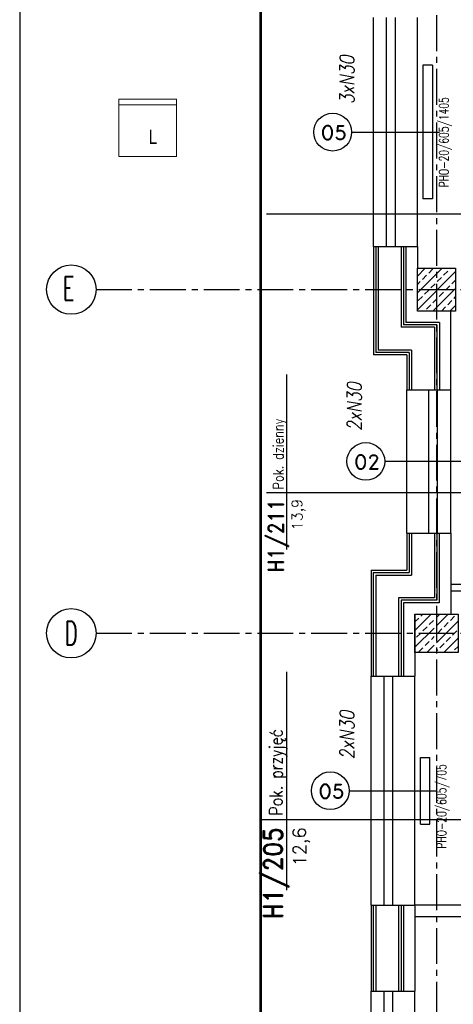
# Model space of a CAD drawing. Header units: millimetres. Extents: x 20447 to 23253, y -8211 to -4238.
# Tile 5 of 18: x 20447 to 20900, y -6874 to -5843. Entities that reach past the tile are written whole.
import ezdxf
from ezdxf.enums import TextEntityAlignment as Align

# ---------------------------------------------------------------- set-up
doc = ezdxf.new("R2010")
doc.units = ezdxf.units.MM
doc.linetypes.add('CENTER2', pattern=[1.125, 0.75, -0.125, 0.125, -0.125])
for name, color, linetype, lineweight in [('__zakres', 10, 'Continuous', 35), ('Wnętrze - Umeblowanie_Nr_pióra__4', 8, 'Continuous', 0), ('ŚCIANY_STARE', 250, 'Continuous', 25)]:
    doc.layers.add(name, color=color, linetype=linetype, lineweight=lineweight)
for name, color, linetype in [('DOCIEPLENIE', 8, 'Continuous'), ('DRZWIOPIS', 250, 'Continuous'), ('KRESKOWANIE', 250, 'Continuous'), ('ML-grzejniki', 3, 'Continuous'), ('ML-opis grzejniki', 1, 'Continuous'), ('NAZWY_POM_ARCHITEKTURA', 7, 'Continuous'), ('OKNA', 250, 'Continuous'), ('okna wywietrzaki', 250, 'Continuous'), ('OKNA_OPIS', 7, 'Continuous'), ('OSIE', 1, 'CENTER2'), ('SCIANY_WEWNETRZNE', 5, 'Continuous'), ('SCIANY_ZEWNĘTRZNE', 5, 'Continuous'), ('SLUPY', 250, 'Continuous'), ('TABELKA', 7, 'Continuous'), ('TEKST', 6, 'Continuous')]:
    doc.layers.add(name, color=color, linetype=linetype)
doc.styles.add('ROMAND', font='romand', dxfattribs={"height": 20})
doc.styles.add('ROMANS', font='ROMANS.shx', dxfattribs={"width": 0.6})
doc.linetypes.add('BATTING', pattern='A,0.0001,-0.1,[134,ltypeshp.shx,S=0.1,R=0,X=-0.1,Y=0],-0.2,[134,ltypeshp.shx,S=0.1,R=180,X=0.1,Y=0],-0.1', length=0.4001)
doc.linetypes.add('OGRODZENIE1', pattern='A,0.25,-0.1,[133,ltypeshp.shx,S=0.1,R=0,X=-0.1,Y=0],-0.1,1', length=1.45)
doc.linetypes.add('ZIGZAG', pattern='A,0.0001,-0.2,[131,ltypeshp.shx,S=0.2,R=0,X=-0.2,Y=0],-0.4,[131,ltypeshp.shx,S=0.2,R=180,X=0.2,Y=0],-0.2', length=0.8001)

# ---------------------------------------------------------------- blocks, each defined once
blk = doc.blocks.new('OKNO_SCIANA_1X1')
for p, q in [((0.5, 1.5), (0.5, -0.5)), ((0, 1), (1, 1)), ((0, 0.7), (1, 0.7)), ((0, 0.5), (1, 0.5)), ((0, 0), (1, 0))]:
    blk.add_line(p, q)
blk = doc.blocks.new('NR_POMIESZCZENIA')
for p, q in [((0, 33.1), (0, -38.5)), ((-92.9, 0), (193.2, 0))]:
    blk.add_line(p, q)
at = {"style": 'ROMAND', "width": 0.9}
blk.add_attdef('205', text='', height=25, dxfattribs=at).set_placement((-10.2, 5.6), align=Align.RIGHT)
at = {"style": 'ROMANS', "width": 0.8}
for tag, p, height in [('SEKRETARIAT', (17.4, 5.6), 17), ('TERAKOTA', (16.1, -24.6), 12.5), ('FARBA', (17.6, -44.3), 12.5), ('SUFIT', (18.1, -63.8), 12.5)]:
    blk.add_attdef(tag, p, '', height=height, dxfattribs=at)
at = {"style": 'ROMANS'}
blk.add_attdef('25.50', text='', height=17, rotation=0.9, dxfattribs=at).set_placement((-10.3, -24.7), align=Align.RIGHT)

msp = doc.modelspace()

# ---------------------------------------------------------------- hatches: boundary and pattern name
at = {"layer": 'KRESKOWANIE'}
h = msp.add_hatch(dxfattribs=at)
h.set_pattern_fill('BRASS', color=256, scale=50, angle=45, style=0)
h.set_pattern_definition([(45, (38061.459, -8976.495), (-8.838835, 8.838835), []), (45, (38057.04, -8972.075), (-8.838835, 8.838835), [6.25, -3.125])])
h.paths.add_polyline_path([(20882.5, -6103), (20862.5, -6103), (20862.5, -6125.5), (20882.5, -6125.5)])
h.paths.add_polyline_path([(20902.5, -6103), (20882.5, -6103), (20882.5, -6125.5), (20902.5, -6125.5)])
h.paths.add_polyline_path([(20902.5, -6125.5), (20882.5, -6125.5), (20882.5, -6148), (20902.5, -6148)])
h.paths.add_polyline_path([(20882.5, -6125.5), (20862.5, -6125.5), (20862.5, -6148), (20882.5, -6148)])
h = msp.add_hatch(dxfattribs=at)
h.set_pattern_fill('BRASS', color=256, scale=50, angle=45, style=0)
h.set_pattern_definition([(45, (20665.042, -7897.261), (-8.83883, 8.83883), []), (45, (20660.622, -7892.842), (-8.83883, 8.83883), [6.25, -3.125])])
h.paths.add_polyline_path([(20880, -6465.5), (20860, -6465.5), (20860, -6485.5), (20880, -6485.5)])
h.paths.add_polyline_path([(20905, -6465.5), (20882.5, -6465.5), (20882.5, -6485.5), (20905, -6485.5)])
h.paths.add_polyline_path([(20905, -6485.5), (20882.5, -6485.5), (20882.5, -6505.5), (20905, -6505.5)])
h.paths.add_polyline_path([(20880, -6485.5), (20860, -6485.5), (20860, -6505.5), (20880, -6505.5)])

# ---------------------------------------------------------------- linework, layer by layer
at = {"layer": '__zakres', "linetype": 'OGRODZENIE1', "lineweight": 53, "ltscale": 40}
msp.add_lwpolyline([(20698.6, -4354), (21918.7, -4344.4), (21912.5, -5443), (22388.9, -5450.1), (22388.9, -5862), (22577.5, -5862), (22577.5, -6180.2), (22433.5, -6180.2), (22433.5, -6436.3), (22810.2, -6436.3), (22810.2, -7932.1), (20698.6, -7932.1), (20698.6, -4354)], dxfattribs=at)
at = {"layer": 'DOCIEPLENIE', "linetype": 'BATTING', "ltscale": 0.2}
for p, q in [((20816.5, -6080.5), (20816.5, -6194)), ((20845.4, -6080.5), (20845.4, -6165)), ((20850.4, -6080.5), (20850.4, -6160)), ((20880.5, -6165), (20845.4, -6165)), ((20885.5, -6160), (20850.4, -6160)), ((20880.5, -6165), (20880.5, -6230.5)), ((20885.5, -6160), (20885.5, -6230.5)), ((20851.5, -6194), (20816.5, -6194)), ((20851.4, -6194), (20816.5, -6194)), ((20851.5, -6194), (20851.5, -6230.5)), ((20851.4, -6380.5), (20851.4, -6419.5)), ((20880.4, -6380.5), (20880.4, -6448.5)), ((20885.4, -6380.5), (20885.4, -6453.5)), ((20814, -6419.5), (20851.4, -6419.5)), ((20814, -6419.5), (20814, -6530.5)), ((20880.4, -6448.5), (20842.9, -6448.5)), ((20842.9, -6448.5), (20842.9, -6530.5)), ((20885.4, -6453.5), (20847.9, -6453.5)), ((20847.9, -6453.5), (20847.9, -6530.5)), ((20814, -6770.5), (20814, -6860.5)), ((20842.9, -6770.5), (20842.9, -6860.5)), ((20847.9, -6770.5), (20847.9, -6860.5))]:
    msp.add_line(p, q, dxfattribs=at)
at = {"layer": 'DOCIEPLENIE', "linetype": 'ZIGZAG', "ltscale": 5}
for p, q in [((20818.9, -6080.5), (20818.9, -6191.5)), ((20847.9, -6080.5), (20847.9, -6162.5)), ((20882.9, -6162.5), (20847.9, -6162.5)), ((20882.9, -6162.5), (20882.9, -6230.5)), ((20854, -6191.5), (20818.9, -6191.5)), ((20854, -6191.5), (20854, -6230.5)), ((20853.9, -6380.5), (20853.9, -6422)), ((20882.9, -6380.5), (20882.9, -6451)), ((20816.4, -6422), (20853.9, -6422)), ((20816.4, -6422), (20816.4, -6530.5)), ((20882.9, -6451), (20845.4, -6451)), ((20845.4, -6451), (20845.4, -6530.5)), ((20816.4, -6770.5), (20816.4, -6860.5)), ((20845.4, -6770.5), (20845.4, -6860.5))]:
    msp.add_line(p, q, dxfattribs=at)
at = {"layer": 'ML-grzejniki', "ltscale": 50}
for p, q in [((20878.2, -5890.5), (20868.2, -5890.5)), ((20868.2, -5890.5), (20868.2, -6030.5)), ((20878.2, -5890.5), (20868.2, -5890.5)), ((20868.2, -5890.5), (20868.2, -6030.5)), ((20878.2, -5890.5), (20878.2, -6030.5)), ((20878.2, -5890.5), (20878.2, -6030.5)), ((20878.2, -6030.5), (20868.2, -6030.5)), ((20878.2, -6030.5), (20868.2, -6030.5)), ((20865.7, -6615.5), (20875.7, -6615.5)), ((20865.7, -6685.5), (20865.7, -6615.5)), ((20875.7, -6685.5), (20875.7, -6615.5)), ((20865.7, -6685.5), (20875.7, -6685.5))]:
    msp.add_line(p, q, dxfattribs=at)
at = {"layer": 'NAZWY_POM_ARCHITEKTURA'}
for p, q in [((20704.8, -6046.1), (20939.9, -6046.1)), ((20705.3, -6338.2), (20940.5, -6338.2)), ((20705.3, -6680.5), (20940.5, -6680.5))]:
    msp.add_line(p, q, dxfattribs=at)
at = {"layer": 'OKNA_OPIS', "linetype": 'Continuous'}
for centre in [(20773.9, -5960.5), (20808.6, -6305.5), (20771.4, -6650.5)]:
    msp.add_circle(centre, 19.8, dxfattribs=at)
at = {"layer": 'OSIE', "ltscale": 50}
for p, q in [((20882.5, -4319.3), (20882.5, -8036.6)), ((20882.5, -4319.3), (20882.5, -8036.6)), ((20526.5, -6125.5), (22738.8, -6125.5)), ((20526.5, -6485.5), (22719.5, -6485.5)), ((20526.5, -6485.5), (22719.5, -6485.5))]:
    msp.add_line(p, q, dxfattribs=at)
at = {"layer": 'SCIANY_WEWNETRZNE', "ltscale": 50}
for p, q in [((20917, -6434.5), (20897.5, -6434.5)), ((20910, -6441.5), (20897.5, -6441.5))]:
    msp.add_line(p, q, dxfattribs=at)
at = {"layer": 'SCIANY_ZEWNĘTRZNE'}
for p, q in [((20816.5, -6080.5), (20862.5, -6080.5)), ((20821.4, -6080.5), (20821.4, -6189)), ((20862.5, -6080.5), (20862.5, -6103)), ((20862.5, -6080.5), (20862.5, -6103)), ((20897.5, -6230.5), (20897.5, -6148)), ((20856.5, -6189), (20821.4, -6189)), ((20856.5, -6189), (20856.5, -6230.5)), ((20851.5, -6230.5), (20897.5, -6230.5)), ((20851.4, -6380.5), (20897.4, -6380.5)), ((20851.5, -6380.5), (20897.5, -6380.5)), ((20856.4, -6380.5), (20856.4, -6424.5)), ((20897.5, -6380.5), (20897.5, -6465.5)), ((20818.9, -6424.5), (20856.4, -6424.5)), ((20818.9, -6424.5), (20818.9, -6530.5)), ((20860, -6465.5), (20860, -6530.5)), ((20814, -6530.5), (20860, -6530.5)), ((20814, -6770.5), (20860, -6770.5)), ((20819, -6770.5), (20819, -6860.5)), ((20860, -6770.5), (20860, -6815.5)), ((20860, -6815.5), (20860, -6860.5)), ((20814, -6860.5), (20860, -6860.5))]:
    msp.add_line(p, q, dxfattribs=at)
at = {"layer": 'SLUPY'}
for points in [[(20862.5, -6103), (20902.5, -6103), (20902.5, -6148), (20862.5, -6148)], [(20860, -6465.5), (20905, -6465.5), (20905, -6505.5), (20860, -6505.5)]]:
    msp.add_lwpolyline(points, close=True, dxfattribs=at)
at = {"layer": 'TABELKA', "ltscale": 25}
msp.add_line((20446.6, -4237.5), (20446.6, -8146.4), dxfattribs=at)
at = {"layer": 'TEKST'}
for centre in [(20500.5, -6125.5), (20500.5, -6485.5)]:
    msp.add_circle(centre, 25.9, dxfattribs=at)
at = {"layer": 'Wnętrze - Umeblowanie_Nr_pióra__4'}
for p, q in [((20550.4, -5986.1), (20550.4, -5926.1)), ((20610.4, -5926.1), (20550.4, -5926.1)), ((20610.4, -5986.1), (20610.4, -5926.1)), ((20610.4, -5932.1), (20550.4, -5932.1)), ((20550.4, -5986.1), (20610.4, -5986.1))]:
    msp.add_line(p, q, dxfattribs=at)
at = {"layer": 'ŚCIANY_STARE'}
for p, q in [((21071, -6770.5), (20860, -6770.5)), ((21071, -6782.5), (20860, -6782.5))]:
    msp.add_line(p, q, dxfattribs=at)

# ---------------------------------------------------------------- block references
at = {"layer": 'NAZWY_POM_ARCHITEKTURA'}
ref = msp.add_blockref('NR_POMIESZCZENIA', (20726, -6338.2), dxfattribs=dict(at, xscale=0.6400000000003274, yscale=0.6400000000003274, zscale=0.6400000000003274, rotation=90))
ref.add_attrib('205', 'H1/211', dxfattribs={"layer": '0', "height": 16, "rotation": 90, "style": 'ROMAND', "width": 0.9}).set_placement((20722.4, -6344.7), align=Align.RIGHT)
ref.add_attrib('25.50', '13,9', dxfattribs={"layer": '0', "height": 10.88, "rotation": 90.9, "style": 'ROMANS'}).set_placement((20741.9, -6344.8), align=Align.RIGHT)
ref.add_attrib('SEKRETARIAT', 'Pok. dzienny', (20722.4, -6334.9), dxfattribs={"layer": '0', "height": 10.88, "rotation": 90, "style": 'ROMANS', "width": 0.8})
ref = msp.add_blockref('NR_POMIESZCZENIA', (20726, -6680.5), dxfattribs=dict(at, xscale=0.8000000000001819, yscale=0.8000000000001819, zscale=0.8000000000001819, rotation=90))
ref.add_attrib('205', 'H1/205', dxfattribs={"layer": '0', "height": 20, "rotation": 90, "style": 'ROMAND', "width": 0.9}).set_placement((20721.5, -6688.7), align=Align.RIGHT)
ref.add_attrib('25.50', '12,6', dxfattribs={"layer": '0', "height": 13.6, "rotation": 90.9, "style": 'ROMANS'}).set_placement((20745.8, -6688.8), align=Align.RIGHT)
ref.add_attrib('SEKRETARIAT', 'Pok. przyjęć', (20721.5, -6676.5), dxfattribs={"layer": '0', "height": 13.6, "rotation": 90, "style": 'ROMANS', "width": 0.8})
at = {"layer": 'OKNA'}
for p, xscale, yscale, zscale, rotation in [((20862.5, -6080.5), -239.9999999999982, -46, 239.9999999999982, 270.0000000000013), ((20851.5, -6380.5), 149.9999999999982, -46.00000000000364, 149.9999999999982, 89.99999999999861), ((20860, -6770.5), -239.9999999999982, -46, 239.9999999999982, 270.0000000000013), ((20860, -7100.5), -239.9999999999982, -46, 239.9999999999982, 270.0000000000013)]:
    msp.add_blockref('OKNO_SCIANA_1X1', p, dxfattribs=dict(at, xscale=xscale, yscale=yscale, zscale=zscale, rotation=rotation))

# ---------------------------------------------------------------- texts
at = {"layer": 'DRZWIOPIS', "color": 250, "width": 0.8}
msp.add_text('L', height=15, dxfattribs=at).set_placement((20585.9, -5972.8), align=Align.CENTER)
at = {"layer": 'ML-opis grzejniki', "style": 'ROMANS', "width": 0.7}
for s, p in [('PHO-20/605/1405', (20895.2, -6018.5)), ('PHO-20/605/1405', (20895.2, -6018.5)), ('PHO-20/605/705', (20892.7, -6711.2))]:
    msp.add_text(s, height=10, rotation=90, dxfattribs=at).set_placement(p)
at = {"layer": 'okna wywietrzaki', "style": 'ROMANS', "oblique": 10, "width": 0.8}
for s, p in [('3xN30', (20789, -5931.1)), ('2xN30', (20796.7, -6273.6)), ('2xN30', (20789, -6617.6))]:
    msp.add_text(s, height=15, rotation=90, dxfattribs=at).set_placement(p, align=Align.MIDDLE_LEFT)
at = {"layer": 'OKNA_OPIS', "linetype": 'Continuous', "style": 'ROMAND'}
for s, p in [('O5', (20761.5, -5968.5)), ('O2', (20796.2, -6313.5)), ('O5', (20759, -6658.5))]:
    msp.add_text(s, height=15, dxfattribs=at).set_placement(p)
at = {"layer": 'TEKST', "style": 'ROMANS', "width": 0.6}
for s, p in [('E', (20491.6, -6136.6)), ('D', (20493.5, -6498))]:
    msp.add_text(s, height=25, dxfattribs=at).set_placement(p)

doc.saveas('drawing.dxf')
